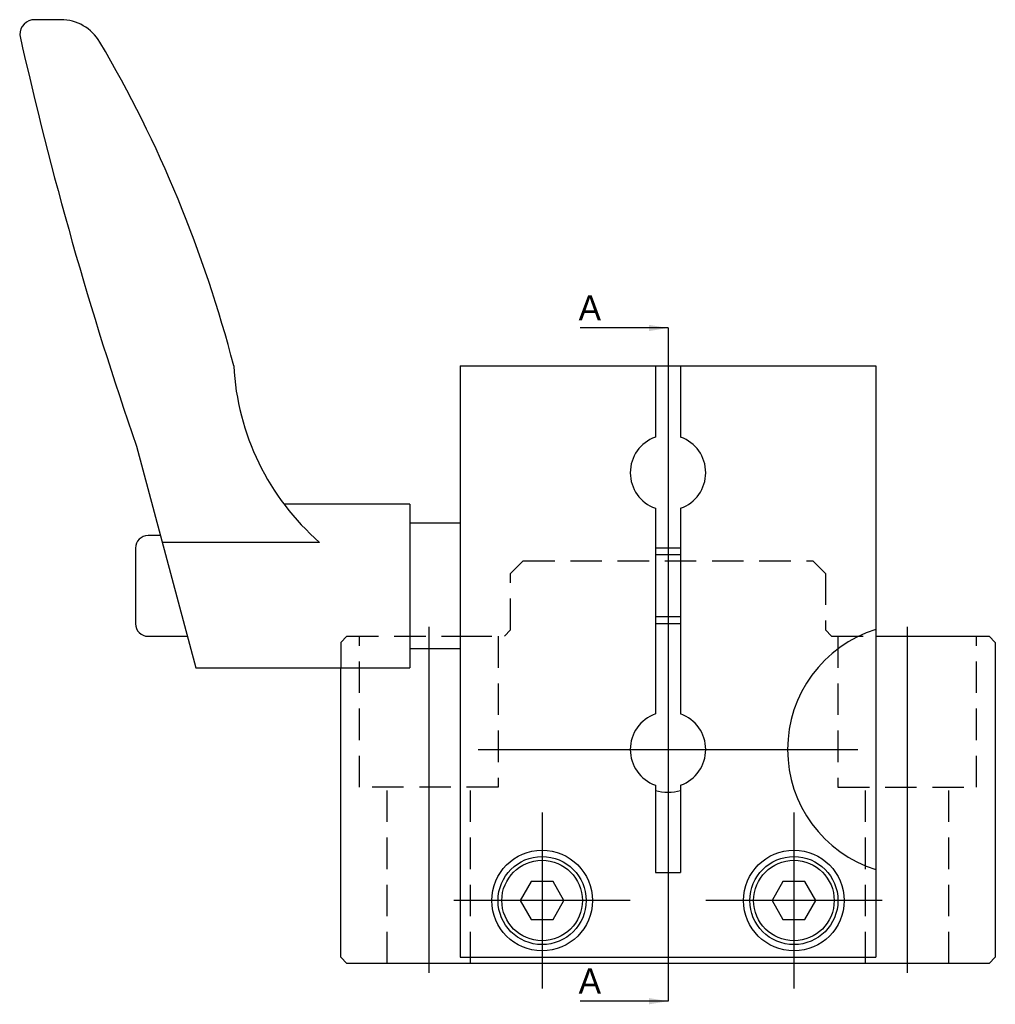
# Model space of a CAD drawing. Header units: millimetres. Extents: x 7261 to 7707, y -742 to -427.
# Tile 2 of 3: x 7555 to 7632, y -669 to -591. Entities that reach past the tile are written whole.
import ezdxf

# ---------------------------------------------------------------- set-up
doc = ezdxf.new("R2010")
doc.units = ezdxf.units.MM
doc.header["$LTSCALE"] = 5
for name, pattern in [('CENTER', [50.800000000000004, 31.75, -6.35, 6.35, -6.35]), ('CENTER2', [28.575000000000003, 19.05, -3.175, 3.175, -3.175]), ('DASHED', [0.75, 0.5, -0.25])]:
    doc.linetypes.add(name, pattern=pattern)
for name, color, linetype in [('center', 1, 'CENTER'), ('CL', 1, 'CENTER'), ('hidden', 2, 'DASHED'), ('가는실선', 1, 'Continuous'), ('외형선', 3, 'Continuous'), ('중심선', 1, 'CENTER2')]:
    doc.layers.add(name, color=color, linetype=linetype)
doc.styles.add('H', font='txt')
doc.dimstyles.new('1', dxfattribs={"dimtxt": 2, "dimasz": 1.5, "dimexe": 1, "dimexo": 1, "dimgap": 0.6, "dimtad": 1, "dimdec": 3, "dimdsep": 46, "dimtxsty": 'H', "dimcen": 2.5, "dimclrd": 1, "dimclre": 1, "dimclrt": 3, "dimazin": 2, "dimtfac": 1, "dimtdec": 3, "dimtmove": 0, "dimatfit": 3, "dimfxl": 1, "dimtzin": 0, "dimarcsym": 0})

msp = doc.modelspace()

# ---------------------------------------------------------------- linework, layer by layer
at = {"layer": 'center'}
msp.add_line((7606.338252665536, -615.4687800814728), (7606.338252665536, -668.9687800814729), dxfattribs=at)
at = {"layer": 'center', "ltscale": 0.2}
for p, q in [((7587.338252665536, -639.2187800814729), (7587.338252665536, -666.7187800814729)), ((7625.338252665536, -639.2187800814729), (7625.338252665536, -666.7187800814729)), ((7591.270811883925, -648.9687800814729), (7621.405693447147, -648.9687800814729))]:
    msp.add_line(p, q, dxfattribs=at)
at = {"layer": 'CL'}
for p, q in [((7596.338252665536, -653.9687800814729), (7596.338252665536, -667.9687800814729)), ((7616.338252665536, -653.9687800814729), (7616.338252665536, -667.9687800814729)), ((7603.338252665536, -660.9687800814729), (7589.338252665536, -660.9687800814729)), ((7623.338252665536, -660.9687800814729), (7609.338252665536, -660.9687800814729))]:
    msp.add_line(p, q, dxfattribs=at)
at = {"layer": 'hidden'}
for p, q in [((7593.838252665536, -634.9687800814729), (7594.838252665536, -633.9687800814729)), ((7594.838252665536, -633.9687800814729), (7617.838252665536, -633.9687800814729)), ((7617.838252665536, -633.9687800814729), (7618.838252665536, -634.9687800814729)), ((7593.838252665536, -639.4687800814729), (7593.838252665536, -634.9687800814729)), ((7618.838252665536, -634.9687800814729), (7618.838252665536, -639.4687800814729)), ((7580.338252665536, -640.4687800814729), (7580.838252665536, -639.9687800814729)), ((7580.838252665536, -639.9687800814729), (7589.838252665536, -639.9687800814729)), ((7581.838252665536, -651.9687800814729), (7581.838252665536, -639.9687800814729)), ((7589.838252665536, -639.9687800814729), (7593.338252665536, -639.9687800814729)), ((7592.838252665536, -639.9687800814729), (7592.838252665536, -651.9687800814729)), ((7593.338252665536, -639.9687800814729), (7593.838252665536, -639.4687800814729)), ((7618.838252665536, -639.4687800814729), (7619.338252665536, -639.9687800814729)), ((7619.338252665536, -639.9687800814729), (7622.838252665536, -639.9687800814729)), ((7619.838252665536, -639.9687800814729), (7619.838252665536, -651.9687800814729)), ((7630.838252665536, -651.9687800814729), (7630.838252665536, -639.9687800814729)), ((7580.338252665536, -640.4687800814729), (7580.338252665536, -642.4687800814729)), ((7592.838252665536, -651.9687800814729), (7581.838252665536, -651.9687800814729)), ((7584.038252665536, -665.9687800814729), (7584.038252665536, -651.9687800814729)), ((7590.638252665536, -665.9687800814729), (7590.638252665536, -651.9687800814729)), ((7619.838252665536, -651.9687800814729), (7630.838252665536, -651.9687800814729)), ((7622.038252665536, -665.9687800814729), (7622.038252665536, -651.9687800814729)), ((7628.638252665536, -665.9687800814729), (7628.638252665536, -651.9687800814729))]:
    msp.add_line(p, q, dxfattribs=at)
at = {"layer": '가는실선'}
for p, q in [((7607.338252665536, -632.9687800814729), (7605.338252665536, -632.9687800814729)), ((7607.338252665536, -638.9687800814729), (7605.338252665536, -638.9687800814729))]:
    msp.add_line(p, q, dxfattribs=at)
at = {"layer": '외형선'}
for p, q in [((7558.103670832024, -590.9687800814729), (7556.038252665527, -590.9687800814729)), ((7589.838252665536, -618.4687800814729), (7589.838252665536, -665.4687800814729)), ((7589.838252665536, -618.4687800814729), (7622.838252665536, -618.4687800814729)), ((7605.338252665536, -618.4687800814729), (7605.338252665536, -624.1403529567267)), ((7607.338252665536, -618.4687800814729), (7607.338252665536, -624.1403529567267)), ((7622.838252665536, -618.4687800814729), (7622.838252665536, -665.4687800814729)), ((7564.122346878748, -624.868780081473), (7568.838252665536, -642.4687800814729)), ((7585.838252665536, -629.4687800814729), (7575.840032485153, -629.4687800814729)), ((7585.838252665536, -629.4687800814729), (7585.838252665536, -642.4687800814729)), ((7605.338252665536, -629.7972072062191), (7605.338252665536, -646.1403529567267)), ((7607.338252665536, -629.7972072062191), (7607.338252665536, -646.1403529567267)), ((7589.838252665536, -630.9687800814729), (7585.838252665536, -630.9687800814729)), ((7589.838252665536, -630.9687800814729), (7589.838252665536, -639.9687800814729)), ((7622.838252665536, -631.1646685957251), (7622.838252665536, -639.9687800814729)), ((7566.02478614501, -631.9687800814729), (7565.038252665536, -631.9687800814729)), ((7564.038252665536, -632.9687800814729), (7564.038252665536, -638.9681244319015)), ((7578.664287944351, -632.5046784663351), (7566.168379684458, -632.5046784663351)), ((7607.338252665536, -633.5087800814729), (7605.338252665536, -633.5087800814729)), ((7607.338252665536, -638.428780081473), (7605.338252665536, -638.428780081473)), ((7565.038252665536, -639.9687800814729), (7568.168379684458, -639.9687800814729)), ((7622.838252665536, -639.9687800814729), (7631.838252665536, -639.9687800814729)), ((7631.838252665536, -639.9687800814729), (7632.338252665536, -640.4687800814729)), ((7632.338252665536, -640.4687800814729), (7632.338252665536, -665.4687800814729)), ((7589.838252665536, -640.9687800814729), (7585.838252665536, -640.9687800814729)), ((7568.838252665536, -642.4687800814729), (7585.838252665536, -642.4687800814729)), ((7580.338252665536, -665.4687800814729), (7580.338252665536, -642.4687800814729)), ((7605.338252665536, -651.7972072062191), (7605.338252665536, -658.7499065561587)), ((7607.338252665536, -651.7972072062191), (7607.338252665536, -658.7499065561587)), ((7605.338252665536, -658.7499065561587), (7607.338252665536, -658.7499065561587)), ((7595.472152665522, -659.4687800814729), (7594.60617266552, -660.9687800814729)), ((7597.204352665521, -659.4687800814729), (7595.472152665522, -659.4687800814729)), ((7598.070332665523, -660.9687800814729), (7597.204352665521, -659.4687800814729)), ((7615.472152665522, -659.4687800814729), (7614.60617266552, -660.9687800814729)), ((7617.204352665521, -659.4687800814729), (7615.472152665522, -659.4687800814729)), ((7618.070332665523, -660.9687800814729), (7617.204352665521, -659.4687800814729)), ((7594.60617266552, -660.9687800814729), (7595.472152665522, -662.4687800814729)), ((7597.204352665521, -662.4687800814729), (7598.070332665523, -660.9687800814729)), ((7614.60617266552, -660.9687800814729), (7615.472152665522, -662.4687800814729)), ((7617.204352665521, -662.4687800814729), (7618.070332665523, -660.9687800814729)), ((7595.472152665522, -662.4687800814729), (7597.204352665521, -662.4687800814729)), ((7615.472152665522, -662.4687800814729), (7617.204352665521, -662.4687800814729)), ((7580.838252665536, -665.9687800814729), (7580.338252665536, -665.4687800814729)), ((7589.838252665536, -665.4687800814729), (7622.838252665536, -665.4687800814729)), ((7632.338252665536, -665.4687800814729), (7631.838252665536, -665.9687800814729)), ((7631.838252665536, -665.9687800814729), (7580.838252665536, -665.9687800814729))]:
    msp.add_line(p, q, dxfattribs=at)
for centre, radius in [((7596.338252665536, -660.9687800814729), 4), ((7616.338252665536, -660.9687800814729), 4), ((7596.338252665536, -660.9687800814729), 3.5), ((7596.338252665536, -660.9687800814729), 3.2), ((7616.338252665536, -660.9687800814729), 3.5), ((7616.338252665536, -660.9687800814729), 3.2)]:
    msp.add_circle(centre, radius, dxfattribs=at)
for centre, radius, start, end in [((7556.038252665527, -592.1687800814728), 1.19999999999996, 90, 180), ((7558.103670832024, -594.5687800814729), 3.599999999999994, 30.45396525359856, 90), ((7847.610558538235, -526.7136281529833), 299.9999999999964, 192.6023835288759, 199.097934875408), ((7475.003336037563, -643.4287264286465), 100.0000000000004, 14.45381177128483, 30.45396525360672), ((7591.81141798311, -617.4330836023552), 19.99999999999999, 182.9683795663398, 228.9014251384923), ((7606.338252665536, -626.9687800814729), 3, 109.4712206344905, 250.5287793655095), ((7606.338252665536, -626.9687800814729), 3, 289.4712206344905, 70.52877936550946), ((7565.038252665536, -632.968780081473), 1.000000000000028, 90, 180), ((7565.038252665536, -638.9687800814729), 1, 180, 270), ((7625.838252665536, -648.9687800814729), 10, 107.457603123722, 252.5423968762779), ((7606.338252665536, -648.9687800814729), 3, 109.4712206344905, 250.5287793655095), ((7606.338252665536, -648.9687800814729), 3, 289.4712206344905, 70.52877936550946), ((7606.338252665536, -648.9687800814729), 3.400643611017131, 252.8987017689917, 287.1012982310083)]:
    msp.add_arc(centre, radius, start, end, dxfattribs=at)
at = {"layer": '중심선'}
msp.add_line((7601.338252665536, -648.9687800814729), (7611.338252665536, -648.9687800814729), dxfattribs=at)

# ---------------------------------------------------------------- texts
at = {"layer": '외형선', "color": 3, "char_height": 2, "attachment_point": 9, "style": 'H'}
for insert in [(7601.018932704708, -614.8687800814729), (7601.018932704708, -668.368780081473)]:
    msp.add_mtext('A', dxfattribs=dict(at, insert=insert))

# ---------------------------------------------------------------- leaders
at = {"layer": '외형선', "annotation_type": 0, "has_hookline": 1, "hookline_direction": 1, "text_width": 1.653794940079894}
for points in [[(7606.338252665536, -615.4687800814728), (7601.618932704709, -615.4687800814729)], [(7606.338252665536, -668.9687800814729), (7601.618932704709, -668.968780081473)]]:
    msp.add_leader(points, dimstyle='1', override={"dimgap": 0.6, "dimtad": 1}, dxfattribs=at)

doc.saveas('drawing.dxf')
